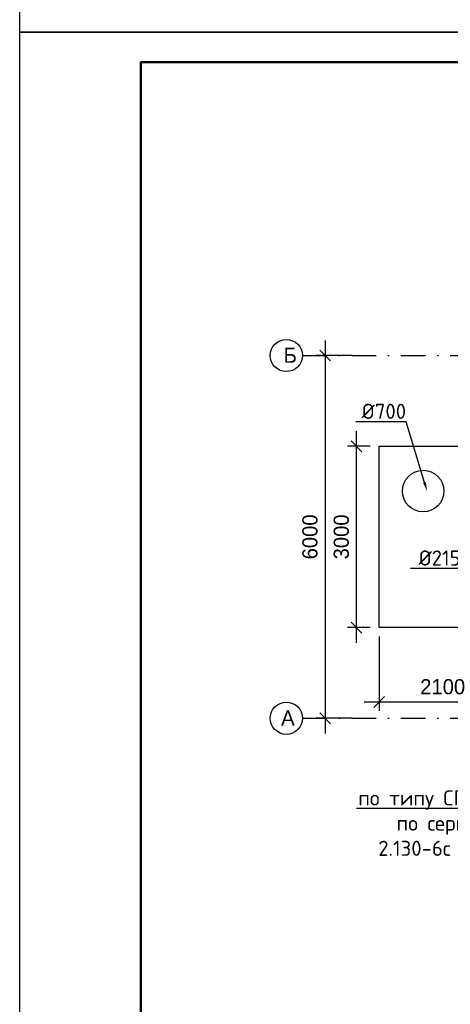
# Model space of a CAD drawing. Header units: millimetres. Extents: x 276090 to 4504742, y 101177 to 478412.
# Tile 24 of 43: x 286610 to 293728, y 233595 to 249881. Entities that reach past the tile are written whole.
import ezdxf
from ezdxf import colors
from ezdxf.entities.mleader import LeaderData, LeaderLine
from ezdxf.math import Vec2, Vec3

# ---------------------------------------------------------------- set-up
doc = ezdxf.new("R2010")
doc.units = ezdxf.units.MM
doc.header["$LTSCALE"] = 8
doc.linetypes.add('DASHDOT2', pattern=[12.7, 6.35, -3.175, 0, -3.175])
doc.styles.add('V@ler@Live', font='isocpeui.ttf', dxfattribs={"height": 250})
doc.dimstyles.new('ISO-25', dxfattribs={"dimtxt": 250, "dimasz": 250, "dimexe": 150, "dimexo": 300, "dimgap": 125, "dimtad": 1, "dimtxsty": 'Standard', "dimblk": 'OBLIQUE', "dimcen": 2.5, "dimdle": 250, "dimadec": 0, "dimazin": 0, "dimtfac": 1, "dimtmove": 0, "dimatfit": 3, "dimldrblk": 'OBLIQUE', "dimfxl": 1, "dimarcsym": 0})

# ---------------------------------------------------------------- blocks, each defined once
blk = doc.blocks.new('_Oblique')
at = {"color": 0, "linetype": 'ByBlock', "lineweight": -2}
blk.add_line((-0.5, -0.5), (0.5, 0.5), dxfattribs=at)
blk = doc.blocks.new('*D272')
at = {"color": 0, "linetype": 'ByBlock', "lineweight": -2, "ltscale": 8, "transparency": 16777216}
for p, q in [((291659, 244576), (291659, 238076)), ((292105, 244326), (291509, 244326)), ((292105, 238326), (291509, 238326))]:
    blk.add_line(p, q, dxfattribs=at)
at = {"layer": 'Defpoints', "color": 0, "linetype": 'ByBlock', "lineweight": -2, "ltscale": 8, "transparency": 16777216}
for p in [(292255, 244326), (291659, 238326), (292255, 238326)]:
    blk.add_point(p, dxfattribs=at)
at = {"color": 0, "linetype": 'ByBlock', "lineweight": -2, "ltscale": 8, "transparency": 16777216, "xscale": 180, "yscale": 180, "zscale": 180}
for p, rotation in [((291659, 244326), 90), ((291659, 238326), 270)]:
    blk.add_blockref('_Oblique', p, dxfattribs=dict(at, rotation=rotation))
at = {"color": 0, "linetype": 'ByBlock', "lineweight": -2, "ltscale": 8, "transparency": 16777216, "insert": (291409, 241326), "char_height": 250, "attachment_point": 5, "rotation": 90}
blk.add_mtext('6000', dxfattribs=at)
blk = doc.blocks.new('*D292')
at = {"color": 0, "linetype": 'ByBlock', "lineweight": -2, "ltscale": 8, "transparency": 16777216}
for p, q in [((294652, 239976), (294652, 238447)), ((292553, 239676), (292553, 238447)), ((292303, 238597), (294902, 238597))]:
    blk.add_line(p, q, dxfattribs=at)
at = {"layer": 'Defpoints', "color": 0, "linetype": 'ByBlock', "lineweight": -2, "ltscale": 8, "transparency": 16777216}
for p in [(294652, 240126), (292553, 239826), (294652, 238597)]:
    blk.add_point(p, dxfattribs=at)
at = {"color": 0, "linetype": 'ByBlock', "lineweight": -2, "ltscale": 8, "transparency": 16777216, "xscale": 180, "yscale": 180, "zscale": 180, "rotation": 180}
blk.add_blockref('_Oblique', (292553, 238597), dxfattribs=at)
at = {"color": 0, "linetype": 'ByBlock', "lineweight": -2, "ltscale": 8, "transparency": 16777216, "xscale": 180, "yscale": 180, "zscale": 180}
blk.add_blockref('_Oblique', (294652, 238597), dxfattribs=at)
at = {"color": 0, "linetype": 'ByBlock', "lineweight": -2, "ltscale": 8, "transparency": 16777216, "insert": (293602, 238847), "char_height": 250, "attachment_point": 5}
blk.add_mtext('2100', dxfattribs=at)
blk = doc.blocks.new('*D293')
at = {"color": 0, "linetype": 'ByBlock', "lineweight": -2, "ltscale": 8, "transparency": 16777216}
for p, q in [((292177, 239576), (292177, 243076)), ((292403, 242826), (292027, 242826)), ((292403, 239826), (292027, 239826))]:
    blk.add_line(p, q, dxfattribs=at)
at = {"layer": 'Defpoints', "color": 0, "linetype": 'ByBlock', "lineweight": -2, "ltscale": 8, "transparency": 16777216}
for p in [(292177, 242826), (292553, 242826), (292553, 239826)]:
    blk.add_point(p, dxfattribs=at)
at = {"color": 0, "linetype": 'ByBlock', "lineweight": -2, "ltscale": 8, "transparency": 16777216, "xscale": 180, "yscale": 180, "zscale": 180}
for p, rotation in [((292177, 242826), 90), ((292177, 239826), 270)]:
    blk.add_blockref('_Oblique', p, dxfattribs=dict(at, rotation=rotation))
at = {"color": 0, "linetype": 'ByBlock', "lineweight": -2, "ltscale": 8, "transparency": 16777216, "insert": (291927, 241326), "char_height": 250, "attachment_point": 5, "rotation": 90}
blk.add_mtext('3000', dxfattribs=at)
blk = doc.blocks.new('ffffffffxdfxfxvvcxd')
at = {"color": 1, "linetype": 'DASHDOT2', "lineweight": -2, "ltscale": 8}
for p, q in [((291284.9, 244326.2), (301622.3, 244326.2)), ((291284.9, 238326.2), (301622.3, 238326.2))]:
    blk.add_line(p, q, dxfattribs=at)
at = {"linetype": 'ByBlock', "lineweight": -2, "ltscale": 8}
blk.add_lwpolyline([(295057.3, 238136.2), (294652.3, 238136.2), (294652.3, 239826.4), (292552.7, 239826.4), (292552.7, 242826.4), (294652.3, 242826.4)], dxfattribs=at)
at = {"lineweight": -3}
for centre, radius in [((291018.3, 244326.2), 266.6), ((293279.2, 242084.3), 343.5), ((291018.3, 238326.2), 266.6)]:
    blk.add_circle(centre, radius, dxfattribs=at)
at = {"lineweight": -3, "char_height": 250, "width": 140.975, "attachment_point": 1}
for s, insert in [('Б', (290972.7, 244456.1)), ('А', (290931.3, 238456.1))]:
    blk.add_mtext(s, dxfattribs=dict(at, insert=insert))
at = {"linetype": 'ByBlock', "lineweight": -2, "ltscale": 8}
dim = blk.add_linear_dim(base=(291658.9, 238326.2), p1=(292254.7, 244326.2), p2=(292254.7, 238326.2), angle=90, dimstyle='ISO-25', override={"dimasz": 180, "dimexo": 150, "dimdec": 0, "dimtdec": 0, "dimfxl": 1.25}, dxfattribs=at)
dim.commit()
dim.dimension.update_dxf_attribs({"geometry": '*D272', "text_midpoint": (291408.9, 241326.2)})
at = {"color": 5, "linetype": 'ByBlock', "lineweight": -2, "ltscale": 8}
dim = blk.add_linear_dim(base=(292177, 242826.4), p1=(292552.7, 239826.4), p2=(292552.7, 242826.4), angle=90, dimstyle='ISO-25', override={"dimasz": 180, "dimexo": 150, "dimdec": 0, "dimtdec": 0, "dimtmove": 1, "dimfxl": 1.25}, dxfattribs=at)
dim.commit()
dim.dimension.update_dxf_attribs({"geometry": '*D293', "text_midpoint": (291927, 241326.4)})
dim = blk.add_linear_dim(base=(294652.3, 238597.3), p1=(292552.7, 239826.4), p2=(294652.3, 240126.4), dimstyle='ISO-25', override={"dimasz": 180, "dimexo": 150, "dimdec": 0, "dimtdec": 0, "dimtmove": 1, "dimfxl": 1.25}, dxfattribs=at)
dim.commit()
dim.dimension.update_dxf_attribs({"geometry": '*D292', "text_midpoint": (293602.5, 238847.3)})
at = {"layer": 'Defpoints', "linetype": 'ByBlock', "lineweight": -2, "ltscale": 8}
ml = blk.add_multileader_mtext('Standard', dxfattribs=at)
ml.set_content('{\\fISOCPEUR|b0|i0|c204|p34;%%C700}', color=256, style='V@ler@Live')
ml.set_leader_properties()
ml.build(insert=Vec2(0, 0))
ml.multileader.update_dxf_attribs({"text_left_attachment_type": 5, "text_right_attachment_type": 6, "dogleg_length": 0.36, "arrow_head_size": 150})
ctx = ml.context
ctx.base_point, ctx.char_height, ctx.arrow_head_size, ctx.plane_origin = Vec3(292295.3, 243228.2), 250, 150, Vec3(293604.7, 242090.5)
ctx.left_attachment, ctx.right_attachment, ctx.text_align_type = 5, 6, 2
notes = []
notes.append((ctx, [(0, (1, 1, 0), (292999.7, 243228.2), (-1, 0), 0.36, [(0, [(293344.2, 242084.3)], 0, [])])]))
ctx.mtext.insert, ctx.mtext.alignment, ctx.mtext.flow_direction = Vec3(292997.3, 243528.2), 3, 5
ml = blk.add_multileader_mtext('Standard', dxfattribs=at)
ml.set_content('{\\fISOCPEUR|b0|i0|c204|p34;%%C215}', color=256, style='V@ler@Live')
ml.set_leader_properties()
ml.build(insert=Vec2(0, 0))
ml.multileader.update_dxf_attribs({"text_left_attachment_type": 5, "text_right_attachment_type": 6, "dogleg_length": 0.36, "arrow_head_size": 150})
ctx = ml.context
ctx.base_point, ctx.char_height, ctx.arrow_head_size, ctx.plane_origin = Vec3(293246.5, 240801.8), 250, 150, Vec3(294505.9, 239854.2)
ctx.left_attachment, ctx.right_attachment, ctx.text_align_type = 5, 6, 2
notes.append((ctx, [(0, (1, 1, 0), (293900.9, 240801.8), (-1, 0), 0.36, [(0, [(294315.6, 241408.8)], 0, [])])]))
ctx.mtext.insert, ctx.mtext.alignment, ctx.mtext.flow_direction = Vec3(293898.5, 241101.8), 3, 5
ml = blk.add_multileader_mtext('Standard', dxfattribs=at)
ml.set_content('{\\fISOCPEUR|b0|i0|c204|p34;по типу СГ\\fISOCPEUR|b0|i0|c238|p34;-1\\P\\fISOCPEUR|b0|i0|c204|p34;по серии\\P\\fISOCPEUR|b0|i0|c238|p34;2.130-6\\fISOCPEUR|b0|i0|c204|p34;с в\\fISOCPEUR|b0|i0|c238|p34;.1}', color=256, style='V@ler@Live')
ml.set_leader_properties()
ml.build(insert=Vec2(0, 0))
ml.multileader.update_dxf_attribs({"text_left_attachment_type": 6, "text_right_attachment_type": 6, "dogleg_length": 0.36, "arrow_head_size": 150})
ctx = ml.context
ctx.base_point, ctx.char_height, ctx.arrow_head_size, ctx.plane_origin = Vec3(292260.8, 236833.5), 250, 150, Vec3(293871.9, 235895.8)
ctx.left_attachment, ctx.right_attachment, ctx.text_align_type = 6, 6, 2
notes.append((ctx, [(0, (1, 1, 0), (294265.1, 236833.5), (-1, 0), 0.36, [(0, [(294842.3, 238326.2)], 0, [])])]))
ctx.mtext.insert, ctx.mtext.alignment, ctx.mtext.flow_direction = Vec3(294262.8, 237133.5), 3, 5
for ctx, leaders in notes:
    for number, flags, end, landing, length, lines in leaders:
        leader = LeaderData()
        leader.index, (leader.has_last_leader_line, leader.has_dogleg_vector, leader.attachment_direction) = number, flags
        leader.last_leader_point, leader.dogleg_vector, leader.dogleg_length = Vec3(end), Vec3(landing), length
        for number, points, colour, breaks in lines:
            line = LeaderLine()
            line.index, line.vertices, line.color, line.breaks = number, Vec3.list(points), colors.encode_raw_color(colour), breaks
            leader.lines.append(line)
        ctx.leaders.append(leader)

msp = doc.modelspace()

# ---------------------------------------------------------------- linework, layer by layer
at = {"lineweight": -3}
msp.add_line((328610.446, 249676.856), (286610.446, 249676.856), dxfattribs=at)
for points in [[(286610.446, 249676.856), (286610.446, 279376.856), (328610.446, 279376.856), (328610.446, 249676.856)], [(286610.446, 219976.856), (286610.446, 249676.856), (328610.446, 249676.856), (328610.446, 219976.856)]]:
    msp.add_lwpolyline(points, close=True, dxfattribs=at)
at = {"lineweight": 50}
msp.add_lwpolyline([(328110.446, 220476.856), (288610.446, 220476.856), (288610.446, 249176.856), (328110.446, 249176.856), (328110.446, 220476.856)], dxfattribs=at)

# ---------------------------------------------------------------- texts
at = {"insert": (291413.403, 267696.086), "char_height": 300, "width": 14905.78179, "attachment_point": 1, "style": 'V@ler@Live'}
msp.add_mtext('\\A1;\\pi7452.8909;{\\fISOCPEUR|b0|i0|c204|p34;\\P\\pi3182.95087;\\A0;\\fISOCPEUR|b1|i0|c204|p34;\\LИнженерно-геологические условия участка:\\fISOCPEUR|b0|i0|c204|p34;\\l\\P\\pi0;^I\\PВокруг здания выполнить бетонную отмостку шириной 0.70 метр.\\PПринимается мероприятия по противопросадочности для грунтов I-типа  согласно КМК 2.01.09-97; КМК 2.02.01-98.\\PОснованием для фундаментов служат - Лессовидные суглинки, коричневого цвета, твёрдые, просадочные, залегающие ниже УПВ. \\PВскрытая мощность грунтов элемента составляет 3.10 метр.  \\P\\pl354.999;Сейсмичность района - 7 баллов\\PСейсмичность площадка - 8 баллов\\PТип грунтовых условии по просадочности - I\\PКатегория грунтов по сейсмическим свойствам - III\\PПлотность грунта - 1,62 т/м³\\PПлотность сухого грунта - 1,47 т/м³\\PУдельное сцепление - 6,0 кПа\\PУгол внутреннего трения - 23°\\P\\pi530.001;Подземные воды в период изысканий (октябрь 2024 г) вскрыты на глубинах 3.40 метр, от поверхности земли. \\PНа расчётный максимум подземные воды следует ожидать на 0.5 метр, выше замеренных, т.е., на глубине 2.90 метр от поверхности земли.\\P\\pi0,l0;\\C0;В соответствии с приложением 1 КМК 2.01.03-96 с учетом изменения № 1 сейсмичность района – 7 баллов с повторяемостью землетрясений 1 раз в 100 лет (н.п Кумкургон). }', dxfattribs=at)

# ---------------------------------------------------------------- next in the draw order: block references
at = {"linetype": 'ByBlock', "lineweight": -2}
msp.add_blockref('ffffffffxdfxfxvvcxd', (0, 0), dxfattribs=at)

doc.saveas('drawing.dxf')
